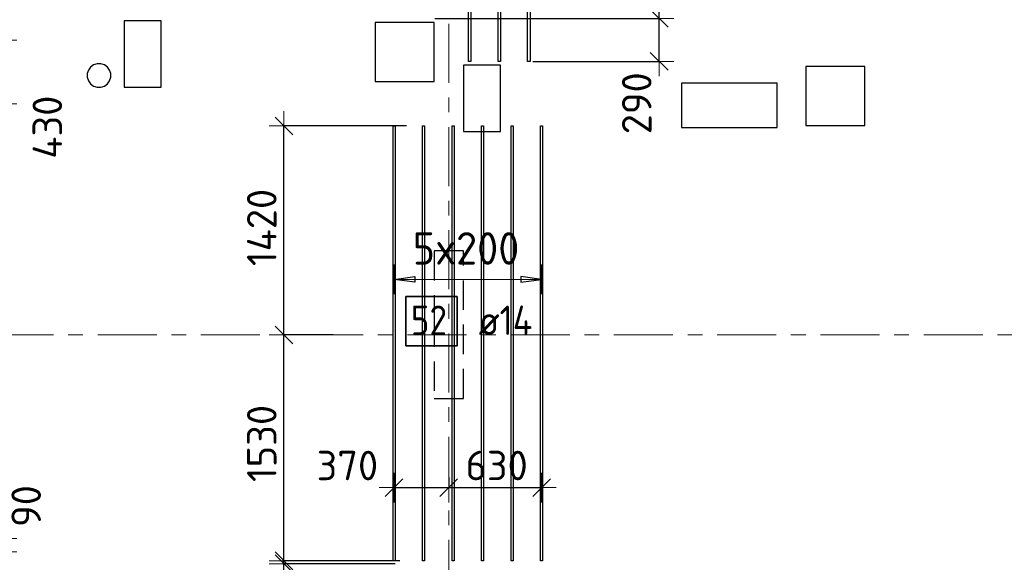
# Model space of a CAD drawing. Header units: metres. Extents: x -38 to 107, y -15 to 21.
# Tile 13 of 89: x 10.84 to 17.52, y 1.76 to 5.44. Entities that reach past the tile are written whole.
import ezdxf

# ---------------------------------------------------------------- set-up
doc = ezdxf.new("R2010")
doc.units = ezdxf.units.M
doc.header["$PDMODE"] = 65
for name, pattern in [('______11', [0.5, 0.4, -0.05, 0, -0.05]), ('______2', [0.27, 0.2, -0.07]), ('______5', [1.1, 0.8, -0.1, 0.1, -0.1])]:
    doc.linetypes.add(name, pattern=pattern)
for name, color, linetype, lineweight in [('XR$2$Осевая линия (1)', 7, '______5', 13), ('XR$3$Перекрытие (1)', 7, 'Continuous', 35), ('XR$3$Размерная линия (1)', 7, 'Continuous', 13)]:
    doc.layers.add(name, color=color, linetype=linetype, lineweight=lineweight)
for name, color, linetype, lineweight, true_color in [('XR$3$Арм.стержн.Доп. Арм верхн.зоны Х', 7, 'Continuous', 35, 0x8c8cff), ('XR$3$Арм.стержн.Доп. Арм. верхн.зоны У', 7, 'Continuous', 35, 0x739641), ('XR$5$Стена_ бетон несущ.', 7, 'Continuous', 70, 0xb4b496)]:
    doc.layers.add(name, color=color, linetype=linetype, lineweight=lineweight, true_color=true_color)
doc.styles.add('ISOCPEUR', font='txt')
doc.dimstyles.new('DIMSTYLE_3', dxfattribs={"dimtxt": 0.2, "dimasz": 0.2, "dimexe": 0, "dimexo": 0, "dimgap": 0.1, "dimtad": 2, "dimdec": 0, "dimlfac": 1000, "dimrnd": 5, "dimzin": 12, "dimdsep": 46, "dimtxsty": 'ISOCPEUR', "dimblk1": 'ALL_ML_STRICH', "dimblk2": 'ALL_ML_STRICH', "dimsah": 1, "dimcen": 0, "dimclrd": 7, "dimclre": 256, "dimclrt": 7, "dimadec": 0, "dimazin": 0, "dimtfac": 1, "dimtdec": 0, "dimtix": 1, "dimtmove": 2, "dimatfit": 3, "dimfxl": 0, "dimtzin": 0, "dimlwd": 0, "dimlwe": -3, "dimarcsym": 0})
doc.dimstyles.new('DIMSTYLE_6', dxfattribs={"dimtxt": 0.2, "dimasz": 0.2, "dimexe": 0, "dimexo": 0, "dimgap": 0.1, "dimtad": 2, "dimdec": 0, "dimlfac": 1000, "dimrnd": 5, "dimzin": 12, "dimdsep": 46, "dimtxsty": 'ISOCPEUR', "dimblk1": 'ALL_ML_STRICH', "dimblk2": 'ALL_ML_STRICH', "dimsah": 1, "dimcen": 0, "dimclrd": 7, "dimclre": 256, "dimclrt": 7, "dimadec": 0, "dimazin": 0, "dimtfac": 1, "dimtdec": 0, "dimtix": 1, "dimtmove": 2, "dimatfit": 3, "dimfxl": 0, "dimtvp": 1.2, "dimtzin": 0, "dimlwd": 0, "dimlwe": -3, "dimarcsym": 0})
doc.dimstyles.new('DIMSTYLE_7', dxfattribs={"dimtxt": 0.2, "dimasz": 0.2, "dimexe": 0, "dimexo": 0, "dimgap": 0.1, "dimtad": 0, "dimdec": 0, "dimlfac": 1000, "dimrnd": 5, "dimzin": 12, "dimdsep": 46, "dimtxsty": 'ISOCPEUR', "dimblk1": 'ALL_ML_STRICH', "dimblk2": 'ALL_ML_STRICH', "dimsah": 1, "dimcen": 0, "dimclrd": 7, "dimclre": 256, "dimclrt": 7, "dimadec": 0, "dimazin": 0, "dimtfac": 1, "dimtdec": 0, "dimtix": 1, "dimtmove": 2, "dimatfit": 3, "dimfxl": 0, "dimtvp": 1.2, "dimtzin": 0, "dimlwd": 0, "dimlwe": -3, "dimarcsym": 0})

# ---------------------------------------------------------------- blocks, each defined once
blk = doc.blocks.new('ALL_ML_STRICH')
at = {"color": 0, "linetype": 'ByBlock', "lineweight": -2}
for p, q in [((0, -0.5), (0, 0.5)), ((-1, 0), (0.5, 0)), ((-0.3, -0.3), (0.3, 0.3))]:
    blk.add_line(p, q, dxfattribs=at)
blk = doc.blocks.new('*D102')
at = {"layer": 'DEFPOINTS', "color": 7, "linetype": 'Continuous', "lineweight": 13, "transparency": 33554687}
for p in [(13.6359, 5.4465), (14.3007, 5.1553), (15.1764, 5.1553)]:
    blk.add_point(p, dxfattribs=at)
at = {"layer": 'XR$3$Размерная линия (1)', "color": 9, "linetype": 'Continuous', "lineweight": -2, "true_color": 0xc7c7c7, "transparency": 33554687}
for p, q in [((13.6559, 5.4465), (15.1764, 5.4465)), ((14.3207, 5.1553), (15.1764, 5.1553))]:
    blk.add_line(p, q, dxfattribs=at)
at = {"layer": 'XR$3$Размерная линия (1)', "color": 7, "linetype": 'Continuous', "lineweight": -2, "transparency": 33554687}
blk.add_line((15.1764, 5.1553), (15.1764, 5.4465), dxfattribs=at)
at = {"layer": 'XR$3$Размерная линия (1)', "color": 7, "linetype": 'Continuous', "lineweight": 13, "transparency": 33554687, "xscale": 0.2, "yscale": 0.2, "zscale": 0.2}
for p, rotation in [((15.1764, 5.4465), 90), ((15.1764, 5.1553), 270)]:
    blk.add_blockref('ALL_ML_STRICH', p, dxfattribs=dict(at, rotation=rotation))
at = {"layer": 'XR$3$Размерная линия (1)', "color": 7, "linetype": 'Continuous', "lineweight": 13, "transparency": 33554687, "insert": (15.0244, 4.8713), "char_height": 0.2, "width": 0.6, "attachment_point": 5, "rotation": 90, "style": 'ISOCPEUR'}
blk.add_mtext('\\A1;{290}', dxfattribs=at)
blk = doc.blocks.new('*D103')
at = {"layer": 'DEFPOINTS', "color": 7, "linetype": 'Continuous', "lineweight": 13, "transparency": 33554687}
for p in [(15.1358, 7.4), (13.6359, 5.4465), (15.1764, 5.4465)]:
    blk.add_point(p, dxfattribs=at)
at = {"layer": 'XR$3$Размерная линия (1)', "color": 9, "linetype": 'Continuous', "lineweight": -2, "true_color": 0xc7c7c7, "transparency": 33554687}
for p, q in [((15.1558, 7.4), (15.1764, 7.4)), ((13.6559, 5.4465), (15.1764, 5.4465))]:
    blk.add_line(p, q, dxfattribs=at)
at = {"layer": 'XR$3$Размерная линия (1)', "color": 7, "linetype": 'Continuous', "lineweight": -2, "transparency": 33554687}
blk.add_line((15.1764, 5.4465), (15.1764, 7.4), dxfattribs=at)
at = {"layer": 'XR$3$Размерная линия (1)', "color": 7, "linetype": 'Continuous', "lineweight": 13, "transparency": 33554687, "xscale": 0.2, "yscale": 0.2, "zscale": 0.2}
for p, rotation in [((15.1764, 7.4), 90), ((15.1764, 5.4465), 270)]:
    blk.add_blockref('ALL_ML_STRICH', p, dxfattribs=dict(at, rotation=rotation))
at = {"layer": 'XR$3$Размерная линия (1)', "color": 7, "linetype": 'Continuous', "lineweight": 13, "transparency": 33554687, "insert": (15.0264, 6.4532), "char_height": 0.2, "width": 0.8, "attachment_point": 5, "rotation": 90, "style": 'ISOCPEUR'}
blk.add_mtext('\\A1;{1955}', dxfattribs=at)
blk = doc.blocks.new('*D133')
at = {"layer": 'DEFPOINTS', "color": 7, "linetype": 'Continuous', "lineweight": 13, "transparency": 33554687}
for p in [(13.4062, 1.7478), (12.6323, 0), (13.1293, 0)]:
    blk.add_point(p, dxfattribs=at)
at = {"layer": 'XR$3$Размерная линия (1)', "color": 9, "linetype": 'Continuous', "lineweight": -2, "true_color": 0xc7c7c7, "transparency": 33554687}
for p, q in [((13.3862, 1.7478), (12.6323, 1.7478)), ((13.1093, 0), (12.6323, 0))]:
    blk.add_line(p, q, dxfattribs=at)
at = {"layer": 'XR$3$Размерная линия (1)', "color": 7, "linetype": 'Continuous', "lineweight": -2, "transparency": 33554687}
blk.add_line((12.6323, 0), (12.6323, 1.7478), dxfattribs=at)
at = {"layer": 'XR$3$Размерная линия (1)', "color": 7, "linetype": 'Continuous', "lineweight": 13, "transparency": 33554687, "xscale": 0.2, "yscale": 0.2, "zscale": 0.2}
for p, rotation in [((12.6323, 1.7478), 90), ((12.6323, 0), 270)]:
    blk.add_blockref('ALL_ML_STRICH', p, dxfattribs=dict(at, rotation=rotation))
at = {"layer": 'XR$3$Размерная линия (1)', "color": 7, "linetype": 'Continuous', "lineweight": 13, "transparency": 33554687, "insert": (12.4823, 0.9039), "char_height": 0.2, "width": 0.8, "attachment_point": 5, "rotation": 90, "style": 'ISOCPEUR'}
blk.add_mtext('\\A1;{1750}', dxfattribs=at)
blk = doc.blocks.new('*D134')
at = {"layer": 'DEFPOINTS', "color": 7, "linetype": 'Continuous', "lineweight": 13, "transparency": 33554687}
for p in [(12.6323, 1.7478), (13.4062, 1.7478), (13.4387, 1.7678)]:
    blk.add_point(p, dxfattribs=at)
at = {"layer": 'XR$3$Размерная линия (1)', "color": 9, "linetype": 'Continuous', "lineweight": -2, "true_color": 0xc7c7c7, "transparency": 33554687}
for p, q in [((13.4187, 1.7678), (12.6323, 1.7678)), ((13.3862, 1.7478), (12.6323, 1.7478))]:
    blk.add_line(p, q, dxfattribs=at)
at = {"layer": 'XR$3$Размерная линия (1)', "color": 7, "linetype": 'Continuous', "lineweight": -2, "transparency": 33554687}
blk.add_line((12.6323, 1.7478), (12.6323, 1.7678), dxfattribs=at)
at = {"layer": 'XR$3$Размерная линия (1)', "color": 7, "linetype": 'Continuous', "lineweight": 13, "transparency": 33554687, "xscale": 0.2, "yscale": 0.2, "zscale": 0.2}
for p, rotation in [((12.6323, 1.7478), 270), ((12.6323, 1.7678), 90)]:
    blk.add_blockref('ALL_ML_STRICH', p, dxfattribs=dict(at, rotation=rotation))
at = {"layer": 'XR$3$Размерная линия (1)', "color": 7, "linetype": 'Continuous', "lineweight": 13, "transparency": 33554687, "insert": (12.2706, 1.5641), "char_height": 0.2, "width": 0.4, "attachment_point": 5, "rotation": 90, "style": 'ISOCPEUR'}
blk.add_mtext('\\A1;{20}', dxfattribs=at)
blk = doc.blocks.new('*D135')
at = {"layer": 'DEFPOINTS', "color": 7, "linetype": 'Continuous', "lineweight": 13, "transparency": 33554687}
for p in [(12.9857, 3.3), (12.6323, 1.7678), (13.4387, 1.7678)]:
    blk.add_point(p, dxfattribs=at)
at = {"layer": 'XR$3$Размерная линия (1)', "color": 9, "linetype": 'Continuous', "lineweight": -2, "true_color": 0xc7c7c7, "transparency": 33554687}
for p, q in [((12.9657, 3.3), (12.6323, 3.3)), ((13.4187, 1.7678), (12.6323, 1.7678))]:
    blk.add_line(p, q, dxfattribs=at)
at = {"layer": 'XR$3$Размерная линия (1)', "color": 7, "linetype": 'Continuous', "lineweight": -2, "transparency": 33554687}
blk.add_line((12.6323, 1.7678), (12.6323, 3.3), dxfattribs=at)
at = {"layer": 'XR$3$Размерная линия (1)', "color": 7, "linetype": 'Continuous', "lineweight": 13, "transparency": 33554687, "xscale": 0.2, "yscale": 0.2, "zscale": 0.2}
for p, rotation in [((12.6323, 3.3), 90), ((12.6323, 1.7678), 270)]:
    blk.add_blockref('ALL_ML_STRICH', p, dxfattribs=dict(at, rotation=rotation))
at = {"layer": 'XR$3$Размерная линия (1)', "color": 7, "linetype": 'Continuous', "lineweight": 13, "transparency": 33554687, "insert": (12.4823, 2.5639), "char_height": 0.2, "width": 0.8, "attachment_point": 5, "rotation": 90, "style": 'ISOCPEUR'}
blk.add_mtext('\\A1;{1530}', dxfattribs=at)
blk = doc.blocks.new('*D136')
at = {"layer": 'DEFPOINTS', "color": 7, "linetype": 'Continuous', "lineweight": 13, "transparency": 33554687}
for p in [(13.4824, 4.7178), (12.6323, 3.3), (12.9857, 3.3)]:
    blk.add_point(p, dxfattribs=at)
at = {"layer": 'XR$3$Размерная линия (1)', "color": 9, "linetype": 'Continuous', "lineweight": -2, "true_color": 0xc7c7c7, "transparency": 33554687}
for p, q in [((13.4624, 4.7178), (12.6323, 4.7178)), ((12.9657, 3.3), (12.6323, 3.3))]:
    blk.add_line(p, q, dxfattribs=at)
at = {"layer": 'XR$3$Размерная линия (1)', "color": 7, "linetype": 'Continuous', "lineweight": -2, "transparency": 33554687}
blk.add_line((12.6323, 3.3), (12.6323, 4.7178), dxfattribs=at)
at = {"layer": 'XR$3$Размерная линия (1)', "color": 7, "linetype": 'Continuous', "lineweight": 13, "transparency": 33554687, "xscale": 0.2, "yscale": 0.2, "zscale": 0.2}
for p, rotation in [((12.6323, 4.7178), 90), ((12.6323, 3.3), 270)]:
    blk.add_blockref('ALL_ML_STRICH', p, dxfattribs=dict(at, rotation=rotation))
at = {"layer": 'XR$3$Размерная линия (1)', "color": 7, "linetype": 'Continuous', "lineweight": 13, "transparency": 33554687, "insert": (12.4823, 4.0289), "char_height": 0.2, "width": 0.8, "attachment_point": 5, "rotation": 90, "style": 'ISOCPEUR'}
blk.add_mtext('\\A1;{1420}', dxfattribs=at)
blk = doc.blocks.new('*D137')
at = {"layer": 'DEFPOINTS', "color": 7, "linetype": 'Continuous', "lineweight": 13, "transparency": 33554687}
for p in [(13.3791, 2.3619), (13.75, 2.3555), (13.3791, 2.2644)]:
    blk.add_point(p, dxfattribs=at)
at = {"layer": 'XR$3$Размерная линия (1)', "color": 9, "linetype": 'Continuous', "lineweight": -2, "true_color": 0xc7c7c7, "transparency": 33554687}
for p, q in [((13.3791, 2.3419), (13.3791, 2.2644)), ((13.75, 2.3355), (13.75, 2.2644))]:
    blk.add_line(p, q, dxfattribs=at)
at = {"layer": 'XR$3$Размерная линия (1)', "color": 7, "linetype": 'Continuous', "lineweight": -2, "transparency": 33554687}
blk.add_line((13.3791, 2.2644), (13.75, 2.2644), dxfattribs=at)
at = {"layer": 'XR$3$Размерная линия (1)', "color": 7, "linetype": 'Continuous', "lineweight": 13, "transparency": 33554687, "xscale": 0.2, "yscale": 0.2, "zscale": 0.2, "rotation": 180}
blk.add_blockref('ALL_ML_STRICH', (13.3791, 2.2644), dxfattribs=at)
at = {"layer": 'XR$3$Размерная линия (1)', "color": 7, "linetype": 'Continuous', "lineweight": 13, "transparency": 33554687, "xscale": 0.2, "yscale": 0.2, "zscale": 0.2}
blk.add_blockref('ALL_ML_STRICH', (13.75, 2.2644), dxfattribs=at)
at = {"layer": 'XR$3$Размерная линия (1)', "color": 7, "linetype": 'Continuous', "lineweight": 13, "transparency": 33554687, "insert": (13.0626, 2.4143), "char_height": 0.2, "width": 0.6, "attachment_point": 5, "style": 'ISOCPEUR'}
blk.add_mtext('\\A1;{370}', dxfattribs=at)
blk = doc.blocks.new('*D138')
at = {"layer": 'DEFPOINTS', "color": 7, "linetype": 'Continuous', "lineweight": 13, "transparency": 33554687}
for p in [(13.75, 2.3555), (14.3791, 2.3218), (13.75, 2.2644)]:
    blk.add_point(p, dxfattribs=at)
at = {"layer": 'XR$3$Размерная линия (1)', "color": 9, "linetype": 'Continuous', "lineweight": -2, "true_color": 0xc7c7c7, "transparency": 33554687}
for p, q in [((13.75, 2.3355), (13.75, 2.2644)), ((14.3791, 2.3018), (14.3791, 2.2644))]:
    blk.add_line(p, q, dxfattribs=at)
at = {"layer": 'XR$3$Размерная линия (1)', "color": 7, "linetype": 'Continuous', "lineweight": -2, "transparency": 33554687}
blk.add_line((13.75, 2.2644), (14.3791, 2.2644), dxfattribs=at)
at = {"layer": 'XR$3$Размерная линия (1)', "color": 7, "linetype": 'Continuous', "lineweight": 13, "transparency": 33554687, "xscale": 0.2, "yscale": 0.2, "zscale": 0.2, "rotation": 180}
blk.add_blockref('ALL_ML_STRICH', (13.75, 2.2644), dxfattribs=at)
at = {"layer": 'XR$3$Размерная линия (1)', "color": 7, "linetype": 'Continuous', "lineweight": 13, "transparency": 33554687, "xscale": 0.2, "yscale": 0.2, "zscale": 0.2}
blk.add_blockref('ALL_ML_STRICH', (14.3791, 2.2644), dxfattribs=at)
at = {"layer": 'XR$3$Размерная линия (1)', "color": 7, "linetype": 'Continuous', "lineweight": 13, "transparency": 33554687, "insert": (14.0745, 2.4144), "char_height": 0.2, "width": 0.6, "attachment_point": 5, "style": 'ISOCPEUR'}
blk.add_mtext('\\A1;{630}', dxfattribs=at)
blk = doc.blocks.new('*D389')
at = {"layer": 'DEFPOINTS', "color": 7, "linetype": 'Continuous', "lineweight": 13, "transparency": 33554687}
for p in [(9.55, 1.9185), (9.5374, 1.8279), (10.7219, 1.8279)]:
    blk.add_point(p, dxfattribs=at)
at = {"layer": 'XR$3$Размерная линия (1)', "color": 9, "linetype": 'Continuous', "lineweight": -2, "true_color": 0xc7c7c7, "transparency": 33554687}
for p, q in [((9.57, 1.9185), (10.7219, 1.9185)), ((9.5574, 1.8279), (10.7219, 1.8279))]:
    blk.add_line(p, q, dxfattribs=at)
at = {"layer": 'XR$3$Размерная линия (1)', "color": 7, "linetype": 'Continuous', "lineweight": -2, "transparency": 33554687}
blk.add_line((10.7219, 1.8279), (10.7219, 1.9185), dxfattribs=at)
at = {"layer": 'XR$3$Размерная линия (1)', "color": 7, "linetype": 'Continuous', "lineweight": 13, "transparency": 33554687, "xscale": 0.2, "yscale": 0.2, "zscale": 0.2}
for p, rotation in [((10.7219, 1.8279), 270), ((10.7219, 1.9185), 90)]:
    blk.add_blockref('ALL_ML_STRICH', p, dxfattribs=dict(at, rotation=rotation))
at = {"layer": 'XR$3$Размерная линия (1)', "color": 7, "linetype": 'Continuous', "lineweight": 13, "transparency": 33554687, "insert": (10.8852, 2.1395), "char_height": 0.2, "width": 0.4, "attachment_point": 5, "rotation": 90, "style": 'ISOCPEUR'}
blk.add_mtext('\\A1;{90}', dxfattribs=at)
blk = doc.blocks.new('*D392')
at = {"layer": 'DEFPOINTS', "color": 7, "linetype": 'Continuous', "lineweight": 13, "transparency": 33554687}
for p in [(9.6185, 5.2995), (9.5671, 4.8685), (10.7219, 4.8685)]:
    blk.add_point(p, dxfattribs=at)
at = {"layer": 'XR$3$Размерная линия (1)', "color": 9, "linetype": 'Continuous', "lineweight": -2, "true_color": 0xc7c7c7, "transparency": 33554687}
for p, q in [((9.6385, 5.2995), (10.7219, 5.2995)), ((9.5871, 4.8685), (10.7219, 4.8685))]:
    blk.add_line(p, q, dxfattribs=at)
at = {"layer": 'XR$3$Размерная линия (1)', "color": 7, "linetype": 'Continuous', "lineweight": -2, "transparency": 33554687}
blk.add_line((10.7219, 4.8685), (10.7219, 5.2995), dxfattribs=at)
at = {"layer": 'XR$3$Размерная линия (1)', "color": 7, "linetype": 'Continuous', "lineweight": 13, "transparency": 33554687, "xscale": 0.2, "yscale": 0.2, "zscale": 0.2}
for p, rotation in [((10.7219, 5.2995), 90), ((10.7219, 4.8685), 270)]:
    blk.add_blockref('ALL_ML_STRICH', p, dxfattribs=dict(at, rotation=rotation))
at = {"layer": 'XR$3$Размерная линия (1)', "color": 7, "linetype": 'Continuous', "lineweight": 13, "transparency": 33554687, "insert": (11.0284, 4.7093), "char_height": 0.2, "width": 0.6, "attachment_point": 5, "rotation": 90, "style": 'ISOCPEUR'}
blk.add_mtext('\\A1;{430}', dxfattribs=at)

msp = doc.modelspace()

# ---------------------------------------------------------------- linework, layer by layer
at = {"layer": 'XR$2$Осевая линия (1)', "color": 253, "linetype": '______11', "lineweight": 13, "true_color": 0xa0a0a0, "transparency": 33554687}
for p, q in [((13.75, -3.39), (13.75, 8.13)), ((-2.63, 3.3), (62.6, 3.3))]:
    msp.add_line(p, q, dxfattribs=at)
at = {"layer": 'XR$3$Арм.стержн.Доп. Арм верхн.зоны Х', "color": 253, "linetype": 'Continuous', "lineweight": -3, "true_color": 0xa0a0a0, "transparency": 33554687}
for p, q in [((13.3791, 3.6769), (13.3791, 3.7769)), ((14.3791, 3.6769), (14.3791, 3.7769)), ((13.3791, 3.6769), (13.3791, 3.5769)), ((14.3791, 3.6769), (14.3791, 3.5769))]:
    msp.add_line(p, q, dxfattribs=at)
at = {"layer": 'XR$3$Арм.стержн.Доп. Арм верхн.зоны Х', "color": 7, "linetype": 'Continuous', "lineweight": 25, "transparency": 33554687}
for p, q in [((13.3791, 3.6769), (13.5191, 3.6969)), ((13.5191, 3.6569), (13.3791, 3.6769)), ((13.5191, 3.6969), (13.5191, 3.6569)), ((14.3791, 3.6769), (14.2391, 3.6969)), ((14.2391, 3.6969), (14.2391, 3.6569)), ((14.2391, 3.6569), (14.3791, 3.6769))]:
    msp.add_line(p, q, dxfattribs=at)
at = {"layer": 'XR$3$Арм.стержн.Доп. Арм верхн.зоны Х', "color": 7, "linetype": 'Continuous', "lineweight": 13, "transparency": 33554687}
for p, q in [((13.3791, 3.6769), (13.3791, 3.6769)), ((13.3791, 3.6769), (14.3791, 3.6769)), ((14.3791, 3.6769), (14.3791, 3.6769))]:
    msp.add_line(p, q, dxfattribs=at)
at = {"layer": 'XR$3$Арм.стержн.Доп. Арм верхн.зоны Х', "color": 7, "linetype": 'Continuous', "lineweight": 25, "transparency": 33554687}
for points in [[(13.3721, 1.7678), (13.3721, 4.7178), (13.3861, 4.7178), (13.3861, 1.7678), (13.3721, 1.7678)], [(13.5721, 1.7678), (13.5721, 4.7178), (13.5861, 4.7178), (13.5861, 1.7678), (13.5721, 1.7678)], [(13.7721, 1.7678), (13.7721, 4.7178), (13.7861, 4.7178), (13.7861, 1.7678), (13.7721, 1.7678)], [(13.9721, 1.7678), (13.9721, 4.7178), (13.9861, 4.7178), (13.9861, 1.7678), (13.9721, 1.7678)], [(14.1721, 1.7678), (14.1721, 4.7178), (14.1861, 4.7178), (14.1861, 1.7678), (14.1721, 1.7678)], [(14.3721, 1.7678), (14.3721, 4.7178), (14.3861, 4.7178), (14.3861, 1.7678), (14.3721, 1.7678)]]:
    msp.add_lwpolyline(points, dxfattribs=at)
at = {"layer": 'XR$3$Арм.стержн.Доп. Арм верхн.зоны Х', "color": 7, "linetype": 'Continuous', "lineweight": 35, "transparency": 33554687}
msp.add_lwpolyline([(13.4591, 3.2264), (13.8058, 3.2264), (13.8058, 3.5597), (13.4591, 3.5597), (13.4591, 3.2264)], dxfattribs=at)
at = {"layer": 'XR$3$Арм.стержн.Доп. Арм. верхн.зоны У', "color": 7, "linetype": 'Continuous', "lineweight": 25, "transparency": 33554687}
for points in [[(13.8847, 5.1553), (13.8847, 8.0553), (13.9007, 8.0553), (13.9007, 5.1553), (13.8847, 5.1553)], [(14.0847, 5.1553), (14.0847, 8.0553), (14.1007, 8.0553), (14.1007, 5.1553), (14.0847, 5.1553)], [(14.2847, 5.1553), (14.2847, 8.0553), (14.3007, 8.0553), (14.3007, 5.1553), (14.2847, 5.1553)]]:
    msp.add_lwpolyline(points, dxfattribs=at)
at = {"layer": 'XR$3$Перекрытие (1)', "color": 7, "linetype": 'Continuous', "lineweight": 25, "transparency": 33554687}
for p, q in [((11.5495, 5.4303), (11.5495, 4.9803)), ((11.7995, 5.4303), (11.5495, 5.4303)), ((11.7995, 4.9803), (11.7995, 5.4303)), ((13.2501, 5.42), (13.2501, 5.02)), ((13.6501, 5.42), (13.2501, 5.42)), ((13.6501, 5.02), (13.6501, 5.42)), ((11.3657, 5.14), (11.3417, 5.1322)), ((11.391, 5.14), (11.3657, 5.14)), ((11.415, 5.1322), (11.391, 5.14)), ((11.3065, 5.0969), (11.2987, 5.0729)), ((11.3213, 5.1174), (11.3065, 5.0969)), ((11.3417, 5.1322), (11.3213, 5.1174)), ((11.4354, 5.1174), (11.415, 5.1322)), ((11.4502, 5.0969), (11.4354, 5.1174)), ((11.458, 5.0729), (11.4502, 5.0969)), ((13.85, 5.1303), (13.85, 4.6803)), ((14.1, 5.1303), (13.85, 5.1303)), ((14.1, 4.6803), (14.1, 5.1303)), ((16.17, 5.1201), (16.17, 4.7201)), ((16.57, 5.1201), (16.17, 5.1201)), ((16.57, 4.7201), (16.57, 5.1201)), ((11.2987, 5.0729), (11.2987, 5.0477)), ((11.2987, 5.0477), (11.3065, 5.0237)), ((11.3065, 5.0237), (11.3213, 5.0033)), ((11.4354, 5.0033), (11.4502, 5.0237)), ((11.4502, 5.0237), (11.458, 5.0477)), ((11.458, 5.0477), (11.458, 5.0729)), ((13.2501, 5.02), (13.6501, 5.02)), ((15.327, 5.007), (15.327, 4.707)), ((15.977, 5.007), (15.327, 5.007)), ((15.977, 4.707), (15.977, 5.007)), ((11.3213, 5.0033), (11.3417, 4.9885)), ((11.3417, 4.9885), (11.3657, 4.9807)), ((11.3657, 4.9807), (11.391, 4.9807)), ((11.391, 4.9807), (11.415, 4.9885)), ((11.415, 4.9885), (11.4354, 5.0033)), ((11.5495, 4.9803), (11.7995, 4.9803)), ((13.85, 4.6803), (14.1, 4.6803)), ((15.327, 4.707), (15.977, 4.707)), ((16.17, 4.7201), (16.57, 4.7201))]:
    msp.add_line(p, q, dxfattribs=at)
at = {"layer": 'XR$5$Стена_ бетон несущ.', "color": 253, "linetype": '______2', "lineweight": -3, "true_color": 0xa0a0a0, "transparency": 33554687}
for p, q in [((13.85, 3.87), (13.65, 3.87)), ((13.65, 3.87), (13.65, 3.5001)), ((13.85, 2.87), (13.85, 3.87)), ((13.65, 3.5001), (13.65, 3.4201)), ((13.65, 3.4201), (13.65, 2.87)), ((13.65, 2.87), (13.85, 2.87))]:
    msp.add_line(p, q, dxfattribs=at)

# ---------------------------------------------------------------- texts
at = {"layer": 'XR$3$Арм.стержн.Доп. Арм верхн.зоны Х', "color": 7, "linetype": 'Continuous', "lineweight": 13, "transparency": 33554687, "insert": (13.5051, 3.7769), "char_height": 0.22, "width": 0.873359, "attachment_point": 7, "style": 'ISOCPEUR'}
msp.add_mtext('\\W0.95;5x200', dxfattribs=at)
at = {"layer": 'XR$3$Арм.стержн.Доп. Арм верхн.зоны Х', "color": 7, "linetype": 'Continuous', "lineweight": 25, "transparency": 33554687, "char_height": 0.2, "attachment_point": 7, "style": 'ISOCPEUR'}
for s, insert, width in [('\\W0.87;52', (13.4925, 3.2997), 0.367208), ('\\W0.89; ø14 ', (13.8391, 3.2997), 0.769432)]:
    msp.add_mtext(s, dxfattribs=dict(at, insert=insert, width=width))

# ---------------------------------------------------------------- dimensions: what is measured, and where the dimension line sits
at = {"layer": 'XR$3$Размерная линия (1)', "color": 7, "linetype": 'Continuous', "lineweight": 13, "transparency": 33554687}
for base, p1, p2, dimstyle, picture, middle in [((15.17637, 7.4), (13.65586, 5.44647), (15.15582, 7.4), 'DIMSTYLE_3', '*D103', (15.02637, 6.45323)), ((15.1764, 5.4465), (14.3207, 5.1553), (13.6559, 5.4465), 'DIMSTYLE_6', '*D102', (15.0244, 4.8713)), ((10.7219, 5.2995), (9.5871, 4.8685), (9.6385, 5.2995), 'DIMSTYLE_7', '*D392', (11.0284, 4.7093)), ((12.6323, 4.7178), (12.9657, 3.3), (13.4624, 4.7178), 'DIMSTYLE_3', '*D136', (12.4823, 4.0289)), ((12.6323, 3.3), (13.4187, 1.7678), (12.9657, 3.3), 'DIMSTYLE_3', '*D135', (12.4823, 2.5639)), ((10.7219, 1.9185), (9.5574, 1.8279), (9.57, 1.9185), 'DIMSTYLE_7', '*D389', (10.8852, 2.1395)), ((12.6323, 1.7678), (13.3862, 1.7478), (13.4187, 1.7678), 'DIMSTYLE_6', '*D134', (12.2706, 1.5641)), ((12.6323, 1.7478), (13.1093, 0), (13.3862, 1.7478), 'DIMSTYLE_3', '*D133', (12.4823, 0.9039))]:
    dim = msp.add_linear_dim(base=base, p1=p1, p2=p2, angle=90, dimstyle=dimstyle, override={"dimpost": '<>', "dimclrd": 7, "dimclre": 9, "dimclrt": 7, "dimlwd": 0, "dimlwe": 65533}, dxfattribs=at)
    dim.commit()
    dim.dimension.update_dxf_attribs({"geometry": picture, "text_midpoint": middle, "dimtype": 160})
for base, p1, p2, dimstyle, picture, middle in [((13.75, 2.2644), (13.3791, 2.3419), (13.75, 2.3355), 'DIMSTYLE_6', '*D137', (13.0626, 2.4143)), ((14.3791, 2.2644), (13.75, 2.3355), (14.3791, 2.3018), 'DIMSTYLE_3', '*D138', (14.0745, 2.4144))]:
    dim = msp.add_linear_dim(base=base, p1=p1, p2=p2, dimstyle=dimstyle, override={"dimpost": '<>', "dimclrd": 7, "dimclre": 9, "dimclrt": 7, "dimlwd": 0, "dimlwe": 65533}, dxfattribs=at)
    dim.commit()
    dim.dimension.update_dxf_attribs({"geometry": picture, "text_midpoint": middle, "dimtype": 160})

doc.saveas('drawing.dxf')
